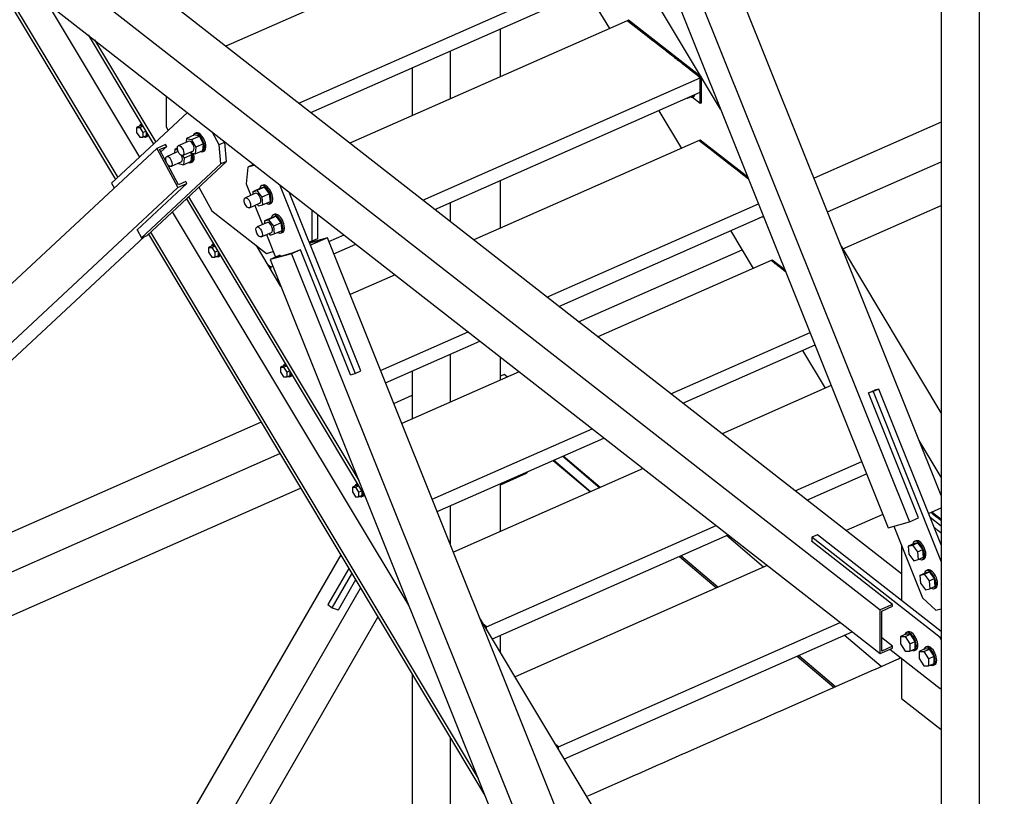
# Paper-space layout 'A0 Advance Steel' of a CAD drawing. Header units: millimetres. Extents: x 292 to 712, y 182 to 776.
# Tile 33 of 61: x 402 to 432, y 507 to 530. Entities that reach past the tile are written whole.
import ezdxf

# ---------------------------------------------------------------- set-up
doc = ezdxf.new("R2010")
doc.units = ezdxf.units.MM
for name, color, linetype in [('AS_Belki', 145, 'CONTINUOUS'), ('AS_Blachy', 30, 'CONTINUOUS'), ('AS_Kraty', 9, 'CONTINUOUS'), ('AS_Schody', 253, 'CONTINUOUS'), ('AS_Sruby', 9, 'CONTINUOUS')]:
    doc.layers.add(name, color=color, linetype=linetype)

psp = doc.layouts.new('A0 Advance Steel')

# ---------------------------------------------------------------- hatches: boundary and pattern name
at = {"layer": 'AS_Kraty', "extrusion": (-7.6233e-17, 0.809331, 0.587353)}
h = psp.add_hatch(dxfattribs=at)
h.set_pattern_fill('GRATE', color=9, scale=0.266667, angle=36.926, style=0)
h.set_pattern_definition([(36.926, (-413.03772, -32665.71062), (-0.127166, 0.169209), []), (126.926, (-413.0377, -32665.7106), (-0.676835, -0.50866), [])])
h.paths.add_polyline_path([(-420.442, -32669.107), (-418.36, -32671.879), (-408.596, -32664.541), (-410.678, -32661.769)], flags=0)
h = psp.add_hatch(dxfattribs=at)
h.set_pattern_fill('GRATE', color=9, scale=0.266667, angle=36.926, style=0)
h.set_pattern_definition([(36.926, (-415.16915, -32662.8745), (-0.127166, 0.169209), []), (126.926, (-415.16915, -32662.8745), (-0.676835, -0.50866), [])])
h.paths.add_polyline_path([(-411.086, -32657.971), (-411.027, -32657.927)], flags=0)
h.paths.add_polyline_path([(-422.574, -32666.271), (-420.491, -32669.042), (-412.271, -32662.865), (-414.354, -32660.094)], flags=0)
h.paths.add_polyline_path([(-412.016, -32658.337), (-411.295, -32659.296), (-411.282, -32659.286), (-411.282, -32658.119), (-411.168, -32657.949), (-411.466, -32658.09), (-411.576, -32658.089), (-411.593, -32658.018)], flags=0)
h.paths.add_polyline_path([(-409.932, -32656.77), (-409.882, -32656.983), (-410.024, -32657.173), (-409.974, -32657.385), (-409.895, -32657.41), (-409.739, -32657.376), (-409.499, -32657.696), (-409.484, -32657.684), (-409.809, -32656.761), (-409.847, -32656.707)], flags=0)
h = psp.add_hatch(dxfattribs=at)
h.set_pattern_fill('GRATE', color=9, scale=0.266667, angle=36.926, style=0)
h.set_pattern_definition([(36.926, (-417.30058, -32660.03838), (-0.127166, 0.169209), []), (126.926, (-417.3006, -32660.0384), (-0.676835, -0.50866), [])])
h.paths.add_polyline_path([(-424.32, -32663.145), (-424.053, -32664.279), (-424.024, -32664.341), (-422.623, -32666.206), (-415.947, -32661.189), (-418.03, -32658.418)], flags=0)
h.paths.add_polyline_path([(-415.692, -32656.661), (-413.609, -32659.432), (-412.256, -32658.415), (-413.123, -32654.73)], flags=0)
h = psp.add_hatch(dxfattribs=at)
h.set_pattern_fill('GRATE', color=9, scale=0.266667, angle=36.926, style=0)
h.set_pattern_definition([(36.926, (-419.43202, -32657.20226), (-0.127166, 0.169209), []), (126.926, (-419.432, -32657.2023), (-0.676835, -0.50866), [])])
h.paths.add_polyline_path([(-425.85, -32659.857), (-425.15, -32662.834), (-425.114, -32662.89), (-424.754, -32663.37), (-419.623, -32659.514), (-421.705, -32656.742)], flags=0)
h.paths.add_polyline_path([(-419.367, -32654.985), (-417.285, -32657.757), (-413.786, -32655.127), (-414.653, -32651.443)], flags=0)
h = psp.add_hatch(dxfattribs=at)
h.set_pattern_fill('GRATE', color=9, scale=0.266667, angle=36.926, style=0)
h.set_pattern_definition([(36.926, (-421.56345, -32654.36614), (-0.127166, 0.169209), []), (126.926, (-421.56345, -32654.3661), (-0.676835, -0.50866), [])])
h.paths.add_polyline_path([(-427.38, -32656.57), (-426.513, -32660.254), (-423.298, -32657.838), (-425.381, -32655.067)], flags=0)
h.paths.add_polyline_path([(-423.043, -32653.31), (-420.96, -32656.081), (-415.316, -32651.839), (-416.067, -32648.651), (-416.087, -32648.583), (-416.203, -32648.253), (-416.241, -32648.198)], flags=0)
h = psp.add_hatch(dxfattribs=at)
h.set_pattern_fill('GRATE', color=9, scale=0.266667, angle=36.926, style=0)
h.set_pattern_definition([(36.926, (-423.69489, -32651.53002), (-0.127166, 0.169209), []), (126.926, (-423.6949, -32651.53), (-0.676835, -0.50866), [])])
h.paths.add_polyline_path([(-429.756, -32656.502), (-429.756, -32656.669), (-429.738, -32656.739), (-429.457, -32657.112), (-429.388, -32657.06), (-429.422, -32656.918), (-429.451, -32656.857), (-429.731, -32656.483)], flags=0)
h.paths.add_polyline_path([(-428.575, -32654.113), (-428.575, -32655.447), (-428.569, -32655.526), (-428.369, -32656.377), (-428.323, -32656.426), (-428.177, -32656.4), (-428.044, -32656.966), (-426.974, -32656.162), (-428.536, -32654.084)], flags=0)
h.paths.add_polyline_path([(-426.719, -32651.634), (-424.636, -32654.405), (-417.15, -32648.78), (-418.335, -32645.417), (-418.373, -32645.362)], flags=0)
at = {"layer": 'AS_Kraty', "extrusion": (-3.81165e-17, 0.809331, 0.587353)}
h = psp.add_hatch(dxfattribs=at)
h.set_pattern_fill('GRATE', color=9, scale=0.266667, angle=127.0557, style=0)
h.set_pattern_definition([(127.0557, (-431.33213, -32640.98372), (-0.1689205, -0.1275485), []), (217.0557, (-431.3321, -32640.9837), (0.510194, -0.675682), [])])
h.paths.add_polyline_path([(-428.54, -32652.985), (-419.267, -32646.016), (-419.316, -32645.84), (-420.484, -32642.522), (-420.129, -32642.883), (-420.912, -32641.735), (-420.539, -32641.454), (-429.756, -32629.247), (-429.756, -32649.383), (-428.575, -32651.058), (-428.575, -32652.939)], flags=0)
h.paths.add_polyline_path([(-434.325, -32650.745), (-434.325, -32650.191), (-434.296, -32650.118), (-432.378, -32648.677), (-432.37, -32648.576), (-432.37, -32627.888), (-432.392, -32627.859), (-438.307, -32632.305), (-438.346, -32632.364), (-438.346, -32645.419)], flags=0)
h.paths.add_polyline_path([(-438.346, -32645.419), (-438.346, -32632.364), (-438.361, -32632.345), (-444.649, -32637.071), (-444.641, -32637.082)], flags=0)

# ---------------------------------------------------------------- linework, layer by layer
at = {"layer": 'AS_Belki', "linetype": 'Continuous', "ltscale": 0.15}
for p, q in [((429.756, 516.226), (411.565, 561.632)), ((410.499, 561.162), (428.816, 515.442)), ((409.869, 560.987), (428.186, 515.267)), ((430.878, 560.63), (430.878, 484.716)), ((429.756, 547.361), (429.756, 484.716)), ((428.575, 513.899), (390.128, 543.947)), ((388.849, 543.382), (427.94, 512.831)), ((388.849, 542.087), (427.94, 511.536)), ((416.69, 528.64), (416.69, 530.059)), ((415.197, 529.4), (415.197, 527.982)), ((414.076, 528.905), (414.076, 527.487)), ((429.756, 527.295), (425.988, 525.631)), ((406.504, 526.516), (388.187, 509.426)), ((406.77, 526.633), (406.504, 526.516)), ((406.504, 526.516), (407.134, 525.357)), ((406.589, 526.481), (406.802, 526.575)), ((406.795, 526.102), (406.589, 526.481)), ((406.626, 526.412), (406.802, 526.575)), ((406.802, 526.575), (406.77, 526.633)), ((426.388, 524.633), (429.756, 526.119)), ((407.155, 525.438), (406.825, 526.047)), ((407.369, 525.532), (407.155, 525.438)), ((407.4, 525.474), (407.369, 525.532)), ((416.69, 524.145), (416.69, 525.564)), ((407.134, 525.357), (388.817, 508.267)), ((405.915, 524.089), (407.4, 525.474)), ((407.134, 525.357), (407.4, 525.474)), ((415.197, 524.905), (415.197, 524.354)), ((426.842, 523.538), (429.756, 524.824)), ((405.926, 524.094), (405.915, 524.089)), ((390.859, 509.648), (406.13, 523.896)), ((411.565, 523.864), (411.036, 523.717)), ((411.48, 523.831), (411.039, 523.709)), ((411.48, 523.831), (411.064, 523.648)), ((411.565, 523.864), (411.066, 523.643)), ((427.248, 484.716), (411.565, 523.864)), ((410.765, 523.511), (410.499, 523.393)), ((410.734, 523.502), (410.521, 523.408)), ((410.765, 523.511), (410.734, 523.502)), ((412.25, 519.805), (410.765, 523.511)), ((419.009, 521.375), (423.852, 523.513)), ((410.499, 523.393), (409.869, 523.219)), ((410.136, 523.336), (409.869, 523.219)), ((409.869, 523.219), (425.294, 484.716)), ((410.521, 523.408), (409.954, 523.251)), ((410.167, 523.345), (409.954, 523.251)), ((410.167, 523.345), (410.136, 523.336)), ((410.18, 523.313), (410.167, 523.345)), ((410.499, 523.393), (425.994, 484.716)), ((415.197, 520.41), (415.197, 518.991)), ((416.69, 519.65), (416.69, 520.329)), ((412.261, 519.81), (412.25, 519.805)), ((414.076, 519.915), (414.076, 518.496)), ((413.531, 518.957), (414.076, 519.198)), ((427.598, 519.265), (427.79, 519.35)), ((429.082, 515.559), (427.598, 519.265)), ((427.79, 519.35), (427.79, 519.348)), ((409.598, 518.397), (391.828, 510.553)), ((390.79, 508.919), (410.156, 517.467)), ((418.536, 517.388), (419.636, 516.456)), ((419.647, 516.46), (418.546, 517.393)), ((416.69, 515.155), (416.69, 516.573)), ((390.79, 507.624), (410.77, 516.443)), ((415.197, 515.915), (415.197, 514.796)), ((429.382, 515.692), (429.756, 515.857)), ((428.186, 515.267), (428.816, 515.442)), ((428.816, 515.442), (429.082, 515.559)), ((424.491, 514.103), (423.39, 515.036)), ((425.91, 514.874), (425.921, 514.878)), ((428.313, 512.995), (425.91, 514.874)), ((411.957, 514.463), (407.056, 505.986)), ((423.135, 513.505), (422.034, 514.438)), ((421.994, 514.42), (423.094, 513.487)), ((412.401, 513.723), (411.884, 512.828)), ((408.166, 505.893), (412.549, 513.476)), ((428.313, 512.995), (427.94, 512.831)), ((428.313, 512.942), (428.313, 512.995)), ((411.884, 512.828), (411.876, 512.835)), ((427.94, 511.536), (427.94, 512.831)), ((427.994, 512.8), (428.313, 512.942)), ((427.994, 511.613), (427.994, 512.8)), ((409.129, 505.813), (413.063, 512.619)), ((416.69, 511.582), (416.69, 512.078)), ((427.976, 511.15), (426.878, 512.081)), ((428.313, 511.755), (427.994, 512.004)), ((427.94, 511.536), (428.313, 511.701)), ((428.313, 511.755), (427.994, 511.613)), ((428.313, 511.701), (428.313, 511.755)), ((425.482, 511.464), (426.58, 510.534)), ((426.621, 510.552), (425.523, 511.482)), ((414.076, 510.93), (414.076, 502.841)), ((415.197, 509.06), (415.197, 503.559))]:
    psp.add_line(p, q, dxfattribs=at)
at = {"layer": 'AS_Blachy', "linetype": 'Continuous', "ltscale": 0.15}
for p, q in [((420.483, 530.315), (420.451, 530.301)), ((420.491, 530.269), (420.451, 530.301)), ((422.646, 528.624), (420.483, 530.315)), ((422.013, 529.08), (420.491, 530.269)), ((422.414, 528.767), (422.053, 529.048)), ((422.572, 528.643), (422.494, 528.704)), ((422.614, 528.61), (422.572, 528.643)), ((422.614, 528.61), (422.646, 528.624)), ((422.646, 527.869), (422.646, 528.624)), ((422.614, 527.855), (422.614, 528.179)), ((406.786, 528.069), (406.786, 527.154)), ((422.379, 528.038), (422.614, 527.855)), ((422.614, 527.855), (422.646, 527.869)), ((407.414, 527.578), (405.17, 525.484)), ((406.786, 527.154), (406.845, 527.047)), ((408.356, 526.622), (408.148, 527.004)), ((408.526, 526.698), (408.356, 526.622)), ((408.526, 526.698), (408.516, 526.717)), ((408.573, 526.13), (408.526, 526.698)), ((422.614, 526.76), (422.582, 526.746)), ((422.623, 526.715), (422.582, 526.746)), ((424.022, 525.66), (422.614, 526.76)), ((408.403, 526.055), (408.356, 526.622)), ((422.943, 526.465), (422.663, 526.684)), ((422.953, 526.457), (422.943, 526.465)), ((423.584, 525.964), (422.953, 526.457)), ((406.223, 523.937), (408.573, 526.13)), ((408.573, 526.13), (408.403, 526.055)), ((408.403, 526.055), (406.052, 523.862)), ((409.201, 525.961), (409.154, 525.468)), ((409.372, 526.037), (409.201, 525.961)), ((409.409, 526.019), (409.201, 525.961)), ((409.382, 526.04), (409.372, 526.037)), ((424.045, 525.603), (423.664, 525.901)), ((405.17, 525.484), (405.247, 525.343)), ((407.757, 525.369), (408.137, 524.669)), ((409.154, 525.468), (409.293, 525.122)), ((410.143, 525.445), (412.387, 519.844)), ((411.008, 523.787), (410.435, 525.217)), ((408.137, 524.669), (409.761, 523.4)), ((409.411, 524.826), (409.639, 524.258)), ((411.112, 523.774), (411.112, 524.688)), ((411.282, 523.849), (411.282, 524.555)), ((405.924, 524.097), (406.052, 523.862)), ((406.052, 523.862), (406.223, 523.937)), ((409.758, 523.961), (410.027, 523.289)), ((411.023, 523.749), (411.008, 523.787)), ((411.023, 523.749), (411.112, 523.774)), ((411.112, 523.774), (411.282, 523.849)), ((412.557, 519.92), (411.023, 523.749)), ((409.761, 523.4), (409.961, 523.455)), ((424.746, 523.206), (424.714, 523.192)), ((424.754, 523.161), (424.714, 523.192)), ((425.124, 522.911), (424.746, 523.206)), ((409.887, 522.993), (409.811, 523.052)), ((409.855, 522.978), (409.887, 522.993)), ((409.887, 522.925), (409.887, 522.993)), ((425.084, 522.903), (424.794, 523.129)), ((425.147, 522.854), (425.084, 522.903)), ((412.249, 519.806), (412.387, 519.844)), ((412.387, 519.844), (412.557, 519.92)), ((416.799, 519.816), (416.69, 519.767)), ((416.895, 519.741), (416.799, 519.816)), ((427.734, 519.305), (427.608, 519.27)), ((427.905, 519.38), (427.734, 519.305)), ((427.734, 519.305), (429.756, 514.258)), ((427.905, 519.38), (427.779, 519.345)), ((429.756, 514.759), (427.905, 519.38)), ((418.258, 517.265), (419.358, 516.333)), ((419.365, 516.336), (418.264, 517.268)), ((416.69, 516.544), (417.462, 516.886)), ((417.462, 516.886), (417.499, 516.93)), ((429.718, 515.504), (429.444, 515.719)), ((429.756, 515.514), (429.476, 515.733)), ((428.354, 515.314), (429.203, 513.193)), ((429.756, 515.319), (429.429, 515.575)), ((429.738, 515.489), (429.718, 515.504)), ((429.756, 515.474), (429.75, 515.479)), ((426.091, 515.062), (425.921, 514.986)), ((429.756, 512.197), (426.091, 515.062)), ((429.654, 515.191), (429.551, 515.271)), ((429.756, 515.111), (429.654, 515.191)), ((429.726, 512.013), (425.921, 514.986)), ((425.921, 514.986), (425.921, 514.865)), ((428.575, 514.762), (428.575, 513.121)), ((412.198, 514.062), (411.58, 512.994)), ((411.708, 512.894), (412.292, 513.904)), ((411.58, 512.994), (411.708, 512.894)), ((429.203, 513.193), (429.597, 512.822)), ((411.708, 512.894), (411.886, 512.831)), ((429.597, 512.822), (429.756, 512.866)), ((416.282, 512.33), (416.205, 512.389)), ((416.25, 512.316), (416.282, 512.33)), ((416.282, 512.262), (416.282, 512.33)), ((429.726, 512.013), (429.756, 512.026)), ((429.756, 511.948), (429.726, 512.013)), ((428.236, 511.666), (429.726, 510.502)), ((428.575, 511.401), (428.575, 510.207)), ((429.726, 510.502), (429.756, 510.519)), ((429.726, 510.502), (429.756, 510.515)), ((428.575, 510.207), (429.756, 509.284)), ((418.413, 508.776), (418.337, 508.835)), ((418.381, 508.761), (418.413, 508.776)), ((418.413, 508.708), (418.413, 508.776))]:
    psp.add_line(p, q, dxfattribs=at)
at = {"layer": 'AS_Kraty', "linetype": 'Continuous', "ltscale": 0.15}
for p, q in [((418.32, 533.855), (408.556, 529.545)), ((410.719, 527.855), (420.482, 532.164)), ((411.071, 527.579), (420.482, 531.733)), ((420.451, 530.301), (412.231, 526.672)), ((420.491, 530.269), (420.451, 530.301)), ((420.531, 530.238), (420.491, 530.269)), ((420.571, 530.207), (420.531, 530.238)), ((420.691, 530.113), (420.651, 530.144)), ((420.812, 530.019), (420.771, 530.05)), ((420.892, 529.956), (420.852, 529.988)), ((420.932, 529.925), (420.892, 529.956)), ((421.012, 529.862), (420.972, 529.894)), ((421.132, 529.768), (421.092, 529.8)), ((421.212, 529.706), (421.172, 529.737)), ((421.332, 529.612), (421.292, 529.643)), ((421.452, 529.518), (421.412, 529.549)), ((421.573, 529.424), (421.532, 529.455)), ((421.653, 529.361), (421.613, 529.393)), ((421.733, 529.299), (421.693, 529.33)), ((421.773, 529.268), (421.733, 529.299)), ((421.893, 529.174), (421.853, 529.205)), ((421.973, 529.111), (421.933, 529.142)), ((422.053, 529.048), (422.013, 529.08)), ((422.093, 529.017), (422.053, 529.048)), ((422.133, 528.986), (422.093, 529.017)), ((422.213, 528.923), (422.173, 528.955)), ((422.334, 528.829), (422.293, 528.861)), ((422.414, 528.767), (422.374, 528.798)), ((422.494, 528.704), (422.414, 528.767)), ((414.394, 524.982), (422.614, 528.61)), ((422.534, 528.673), (422.494, 528.704)), ((422.574, 528.642), (422.534, 528.673)), ((422.614, 528.61), (422.574, 528.642)), ((422.614, 528.179), (422.614, 528.61)), ((414.747, 524.706), (422.614, 528.179)), ((422.582, 526.746), (415.907, 523.8)), ((422.663, 526.684), (422.623, 526.715)), ((422.703, 526.652), (422.663, 526.684)), ((422.823, 526.559), (422.783, 526.59)), ((422.943, 526.465), (422.903, 526.496)), ((422.953, 526.457), (422.943, 526.465)), ((423.023, 526.402), (422.983, 526.433)), ((423.143, 526.308), (423.103, 526.339)), ((423.263, 526.214), (423.223, 526.245)), ((423.343, 526.152), (423.303, 526.183)), ((423.464, 526.058), (423.424, 526.089)), ((423.584, 525.964), (423.544, 525.995)), ((423.664, 525.901), (423.584, 525.964)), ((423.704, 525.87), (423.664, 525.901)), ((423.744, 525.839), (423.704, 525.87)), ((423.784, 525.807), (423.744, 525.839)), ((423.904, 525.713), (423.864, 525.745)), ((424.024, 525.619), (423.984, 525.651)), ((418.07, 522.109), (424.337, 524.876)), ((418.423, 521.833), (424.484, 524.509)), ((411.609, 523.753), (412.056, 523.95)), ((411.756, 523.386), (412.409, 523.674)), ((424.714, 523.192), (419.582, 520.927)), ((409.887, 522.993), (409.949, 523.02)), ((424.794, 523.129), (424.754, 523.161)), ((424.834, 523.098), (424.794, 523.129)), ((424.954, 523.004), (424.914, 523.036)), ((425.034, 522.942), (424.994, 522.973)), ((425.114, 522.879), (425.084, 522.903)), ((410.06, 522.637), (410.096, 522.653)), ((413.569, 522.768), (412.239, 522.181)), ((425.147, 522.854), (425.114, 522.879)), ((413.14, 519.933), (415.732, 521.077)), ((421.745, 519.237), (425.867, 521.056)), ((413.286, 519.566), (416.085, 520.801)), ((422.098, 518.961), (426.014, 520.689)), ((417.245, 519.895), (413.769, 518.361)), ((426.497, 519.484), (423.258, 518.054)), ((414.67, 516.113), (419.407, 518.205)), ((414.817, 515.747), (419.76, 517.929)), ((425.421, 516.364), (427.397, 517.236)), ((420.92, 517.022), (415.3, 514.541)), ((425.774, 516.088), (427.544, 516.87)), ((428.027, 515.664), (426.934, 515.182)), ((429.457, 515.708), (429.444, 515.719)), ((429.538, 515.645), (429.497, 515.677)), ((429.618, 515.583), (429.578, 515.614)), ((416.282, 512.33), (423.083, 515.332)), ((429.738, 515.489), (429.698, 515.52)), ((429.756, 515.474), (429.738, 515.489)), ((416.454, 511.974), (423.436, 515.056)), ((424.596, 514.15), (417.127, 510.853)), ((416.205, 512.389), (416.241, 512.361)), ((418.413, 508.776), (426.759, 512.459)), ((418.586, 508.42), (427.112, 512.184)), ((428.433, 511.352), (427.794, 511.07)), ((428.487, 511.376), (428.433, 511.352)), ((428.54, 511.399), (428.487, 511.376)), ((428.564, 511.41), (428.54, 511.399)), ((427.74, 511.046), (427.048, 510.74)), ((427.794, 511.07), (427.74, 511.046)), ((426.994, 510.717), (426.355, 510.435)), ((427.048, 510.74), (426.994, 510.717)), ((426.301, 510.411), (425.662, 510.129)), ((426.355, 510.435), (426.301, 510.411)), ((425.609, 510.105), (424.969, 509.823)), ((425.662, 510.129), (425.609, 510.105)), ((424.916, 509.799), (424.276, 509.517)), ((424.969, 509.823), (424.916, 509.799)), ((424.223, 509.494), (423.583, 509.211)), ((424.276, 509.517), (424.223, 509.494)), ((423.53, 509.188), (422.837, 508.882)), ((423.583, 509.211), (423.53, 509.188)), ((418.337, 508.835), (418.413, 508.776)), ((422.784, 508.858), (422.145, 508.576)), ((422.837, 508.882), (422.784, 508.858)), ((422.091, 508.553), (421.452, 508.27)), ((422.145, 508.576), (422.091, 508.553)), ((421.398, 508.247), (420.759, 507.965)), ((421.452, 508.27), (421.398, 508.247)), ((420.706, 507.941), (420.066, 507.659)), ((420.759, 507.965), (420.706, 507.941)), ((420.013, 507.635), (419.373, 507.353)), ((420.066, 507.659), (420.013, 507.635)), ((419.32, 507.329), (419.267, 507.306)), ((419.373, 507.353), (419.32, 507.329))]:
    psp.add_line(p, q, dxfattribs=at)
at = {"layer": 'AS_Schody', "linetype": 'Continuous', "ltscale": 0.15}
for p, q in [((423.215, 527.675), (412.476, 545.583)), ((401.162, 532.464), (405.284, 525.591)), ((401.352, 532.316), (405.349, 525.651)), ((419.249, 531.188), (419.922, 530.067)), ((406.001, 526.26), (403.267, 530.819)), ((404.471, 529.878), (406.411, 526.643)), ((404.661, 529.73), (406.476, 526.703)), ((421.381, 527.634), (422.053, 526.513)), ((407.384, 525.021), (412.696, 516.163)), ((407.449, 525.081), (412.493, 516.669)), ((413.983, 512.949), (406.974, 524.638)), ((423.512, 524.08), (424.185, 522.958)), ((406.257, 523.969), (416.234, 507.33)), ((406.321, 524.029), (416.032, 507.836)), ((410.187, 522.425), (409.463, 523.633)), ((429.756, 518.678), (426.796, 523.615)), ((425.644, 520.526), (426.316, 519.404)), ((429.756, 516.768), (429.102, 517.858)), ((420.793, 504.739), (416.074, 512.608))]:
    psp.add_line(p, q, dxfattribs=at)
at = {"layer": 'AS_Sruby', "linetype": 'Continuous', "ltscale": 0.15}
for p, q in [((422.226, 528.007), (422.237, 528.007)), ((422.237, 528.007), (422.394, 528.077)), ((422.237, 528.012), (422.237, 528.007)), ((422.387, 528.041), (422.418, 528.055)), ((422.394, 528.077), (422.394, 528.082)), ((406.016, 527.183), (405.909, 527.136)), ((405.909, 527.136), (406.002, 527.136)), ((405.909, 527.136), (405.909, 526.992)), ((405.909, 526.992), (406.002, 526.847)), ((406.002, 527.136), (406.092, 527.175)), ((406.002, 527.136), (406.095, 526.991)), ((406.087, 527.183), (406.016, 527.183)), ((406.056, 527.233), (406.024, 527.219)), ((406.095, 526.991), (406.18, 527.029)), ((406.095, 526.991), (406.095, 526.847)), ((406.201, 526.894), (406.201, 526.993)), ((406.002, 526.847), (406.095, 526.847)), ((406.095, 526.847), (406.201, 526.894)), ((406.194, 526.858), (406.226, 526.872)), ((407.441, 526.724), (407.138, 526.59)), ((407.392, 526.814), (407.379, 526.696)), ((407.621, 526.915), (407.392, 526.814)), ((407.392, 526.814), (407.539, 526.779)), ((407.539, 526.779), (407.769, 526.88)), ((407.539, 526.779), (407.664, 526.549)), ((407.769, 526.88), (407.621, 526.915)), ((407.674, 526.975), (407.631, 526.956)), ((407.893, 526.651), (407.769, 526.88)), ((407.095, 526.401), (406.791, 526.267)), ((407.046, 526.491), (407.032, 526.373)), ((407.118, 526.523), (407.046, 526.491)), ((407.046, 526.491), (407.125, 526.472)), ((407.289, 526.312), (407.592, 526.446)), ((407.489, 526.4), (407.494, 526.391)), ((407.664, 526.549), (407.641, 526.356)), ((407.641, 526.356), (407.871, 526.457)), ((407.893, 526.651), (407.664, 526.549)), ((407.861, 526.416), (407.903, 526.435)), ((407.871, 526.457), (407.893, 526.651)), ((406.942, 525.988), (407.246, 526.123)), ((407.274, 526.306), (407.317, 526.226)), ((407.317, 526.226), (407.295, 526.032)), ((407.295, 526.032), (407.524, 526.134)), ((407.547, 526.327), (407.317, 526.226)), ((407.494, 526.391), (407.641, 526.356)), ((407.514, 526.093), (407.557, 526.112)), ((407.547, 526.327), (407.515, 526.386)), ((407.524, 526.134), (407.547, 526.327)), ((407.143, 526.077), (407.148, 526.068)), ((407.148, 526.068), (407.295, 526.032)), ((409.579, 525.333), (409.349, 525.232)), ((409.349, 525.232), (409.474, 525.267)), ((409.349, 525.232), (409.357, 525.151)), ((409.703, 525.368), (409.474, 525.267)), ((409.474, 525.267), (409.621, 525.072)), ((409.703, 525.368), (409.579, 525.333)), ((409.659, 525.429), (409.617, 525.411)), ((409.85, 525.173), (409.703, 525.368)), ((409.437, 525.186), (409.133, 525.052)), ((409.85, 525.173), (409.621, 525.072)), ((409.621, 525.072), (409.644, 524.843)), ((409.644, 524.843), (409.873, 524.945)), ((409.873, 524.945), (409.85, 525.173)), ((409.252, 524.755), (409.556, 524.889)), ((409.482, 524.857), (409.519, 524.809)), ((409.519, 524.809), (409.644, 524.843)), ((409.835, 524.867), (409.877, 524.886)), ((409.925, 524.468), (409.696, 524.367)), ((409.696, 524.367), (409.82, 524.402)), ((409.696, 524.367), (409.704, 524.286)), ((410.05, 524.503), (409.82, 524.402)), ((409.82, 524.402), (409.967, 524.208)), ((410.05, 524.503), (409.925, 524.468)), ((410.006, 524.565), (409.963, 524.546)), ((410.197, 524.309), (410.05, 524.503)), ((424.358, 524.453), (424.368, 524.453)), ((424.368, 524.453), (424.485, 524.505)), ((424.368, 524.458), (424.368, 524.453)), ((409.784, 524.321), (409.48, 524.187)), ((410.197, 524.309), (409.967, 524.208)), ((409.967, 524.208), (409.99, 523.979)), ((409.99, 523.979), (410.219, 524.08)), ((410.219, 524.08), (410.197, 524.309)), ((409.599, 523.891), (409.902, 524.025)), ((409.829, 523.992), (409.865, 523.944)), ((409.865, 523.944), (409.99, 523.979)), ((410.181, 524.002), (410.224, 524.021)), ((408.147, 523.629), (408.041, 523.582)), ((408.041, 523.582), (408.134, 523.582)), ((408.041, 523.582), (408.041, 523.438)), ((408.134, 523.582), (408.223, 523.621)), ((408.134, 523.582), (408.226, 523.437)), ((408.219, 523.629), (408.147, 523.629)), ((408.187, 523.679), (408.155, 523.665)), ((408.226, 523.437), (408.311, 523.474)), ((408.041, 523.438), (408.134, 523.293)), ((408.134, 523.293), (408.226, 523.293)), ((408.226, 523.437), (408.226, 523.293)), ((408.226, 523.293), (408.333, 523.34)), ((408.325, 523.303), (408.357, 523.318)), ((408.333, 523.34), (408.333, 523.438)), ((410.279, 520.075), (410.172, 520.028)), ((410.172, 520.028), (410.265, 520.027)), ((410.172, 520.028), (410.172, 519.883)), ((410.265, 520.027), (410.355, 520.067)), ((410.265, 520.027), (410.358, 519.883)), ((410.35, 520.074), (410.279, 520.075)), ((410.319, 520.125), (410.287, 520.111)), ((410.172, 519.883), (410.265, 519.739)), ((410.265, 519.739), (410.358, 519.738)), ((410.358, 519.883), (410.443, 519.92)), ((410.358, 519.883), (410.358, 519.738)), ((410.358, 519.738), (410.464, 519.785)), ((410.456, 519.749), (410.488, 519.763)), ((410.464, 519.785), (410.464, 519.884)), ((412.41, 516.52), (412.304, 516.473)), ((412.304, 516.473), (412.396, 516.473)), ((412.304, 516.473), (412.304, 516.329)), ((412.396, 516.473), (412.486, 516.513)), ((412.396, 516.473), (412.489, 516.328)), ((412.482, 516.52), (412.41, 516.52)), ((412.45, 516.571), (412.418, 516.557)), ((412.304, 516.329), (412.396, 516.184)), ((412.396, 516.184), (412.489, 516.184)), ((412.489, 516.328), (412.574, 516.366)), ((412.489, 516.328), (412.489, 516.184)), ((412.489, 516.184), (412.596, 516.231)), ((412.588, 516.195), (412.62, 516.209)), ((412.596, 516.231), (412.596, 516.33)), ((428.933, 514.79), (428.773, 514.719)), ((428.773, 514.719), (428.899, 514.754)), ((428.899, 514.754), (429.059, 514.824)), ((428.899, 514.754), (429.048, 514.557)), ((429.059, 514.824), (428.933, 514.79)), ((429.016, 514.884), (428.973, 514.865)), ((429.208, 514.628), (429.059, 514.824)), ((428.773, 514.719), (428.796, 514.488)), ((428.796, 514.488), (428.945, 514.291)), ((429.048, 514.557), (429.208, 514.628)), ((429.048, 514.557), (429.071, 514.326)), ((429.231, 514.397), (429.208, 514.628)), ((428.945, 514.291), (429.071, 514.326)), ((429.071, 514.326), (429.231, 514.397)), ((429.191, 514.321), (429.233, 514.34)), ((429.28, 513.925), (429.12, 513.854)), ((429.12, 513.854), (429.246, 513.889)), ((429.12, 513.854), (429.143, 513.623)), ((429.246, 513.889), (429.406, 513.96)), ((429.246, 513.889), (429.394, 513.693)), ((429.406, 513.96), (429.28, 513.925)), ((429.362, 514.019), (429.319, 514)), ((429.554, 513.763), (429.406, 513.96)), ((429.143, 513.623), (429.291, 513.427)), ((429.394, 513.693), (429.554, 513.763)), ((429.394, 513.693), (429.417, 513.461)), ((429.577, 513.532), (429.554, 513.763)), ((429.291, 513.427), (429.417, 513.461)), ((429.417, 513.461), (429.577, 513.532)), ((429.537, 513.457), (429.58, 513.476)), ((428.703, 512.112), (428.543, 512.041)), ((428.682, 512.041), (428.842, 512.111)), ((428.842, 512.111), (428.703, 512.112)), ((428.76, 512.18), (428.717, 512.161)), ((428.981, 511.895), (428.842, 512.111)), ((428.543, 512.041), (428.682, 512.041)), ((428.543, 512.041), (428.543, 511.826)), ((428.543, 511.826), (428.682, 511.609)), ((428.682, 512.041), (428.821, 511.825)), ((428.821, 511.825), (428.981, 511.895)), ((428.821, 511.825), (428.821, 511.609)), ((428.981, 511.679), (428.981, 511.895)), ((428.682, 511.609), (428.821, 511.609)), ((428.821, 511.609), (428.981, 511.679)), ((428.967, 511.63), (429.009, 511.649)), ((429.264, 511.674), (429.104, 511.603)), ((429.104, 511.603), (429.243, 511.603)), ((429.104, 511.603), (429.104, 511.387)), ((429.243, 511.603), (429.403, 511.673)), ((429.243, 511.603), (429.382, 511.386)), ((429.403, 511.673), (429.264, 511.674)), ((429.321, 511.742), (429.278, 511.723)), ((429.541, 511.457), (429.403, 511.673)), ((429.104, 511.387), (429.243, 511.171)), ((429.382, 511.386), (429.541, 511.457)), ((429.382, 511.386), (429.382, 511.171)), ((429.382, 511.171), (429.541, 511.241)), ((429.541, 511.241), (429.541, 511.457)), ((429.243, 511.171), (429.382, 511.171)), ((429.527, 511.192), (429.57, 511.211))]:
    psp.add_line(p, q, dxfattribs=at)
at = {"layer": 'AS_Sruby', "linetype": 'Continuous', "ltscale": 0.15, "extrusion": (-0.799412, -0.352872, 0.486233)}
for centre in [(-317.175, 284.507, -511.301), (-317.019, 284.29, -510.91), (-314.96, 285.084, -512.337), (-314.029, 285.069, -512.309)]:
    psp.add_circle(centre, 0.16, dxfattribs=at)
for centre, radius, start, end in [((-312.702, 291.567, -523.987), 0.2, 328.234, 33.8093), ((-312.702, 291.584, -524.018), 0.2, 2.766, 33.8093), ((-318.159, 284.132, -510.625), 0.2, 160.266, 211.437), ((-318.159, 284.149, -510.656), 0.2, 182.0719, 182.766), ((-317.175, 284.791, -511.81), 0.293, 332.8267, 207.0644), ((-317.175, 284.813, -511.85), 0.293, 358.3588, 178.3588), ((-318.159, 284.132, -510.625), 0.2, 328.234, 48.6786), ((-318.159, 284.149, -510.656), 0.2, 2.766, 26.8096), ((-317.175, 284.669, -511.591), 0.16, 9.6088, 189.6088), ((-317.019, 284.451, -511.2), 0.16, 149.6444, 189.6088), ((-317.019, 284.451, -511.2), 0.16, 9.6088, 97.0841), ((-317.019, 284.573, -511.419), 0.293, 332.8267, 81.2293), ((-317.019, 284.596, -511.459), 0.293, 358.3588, 74.598), ((-314.96, 285.368, -512.846), 0.293, 324.1642, 215.6774), ((-314.96, 285.39, -512.887), 0.293, 355.9233, 175.9233), ((-314.96, 285.246, -512.627), 0.16, 355.9233, 175.9233), ((-314.029, 285.352, -512.818), 0.293, 324.1642, 215.6773), ((-314.029, 285.374, -512.859), 0.293, 355.9233, 175.9233), ((-308.59, 291.817, -524.437), 0.2, 328.2341, 348.7911), ((-314.029, 285.23, -512.599), 0.16, 355.9233, 175.9233), ((-314.047, 284.382, -511.075), 0.2, 160.266, 211.4371), ((-314.047, 284.399, -511.105), 0.2, 182.0718, 182.766), ((-314.047, 284.382, -511.075), 0.2, 328.234, 48.6786), ((-314.047, 284.399, -511.105), 0.2, 2.766, 26.8096), ((-309.934, 284.632, -511.525), 0.2, 160.266, 211.4371), ((-309.934, 284.649, -511.555), 0.2, 182.0718, 182.766), ((-309.934, 284.632, -511.525), 0.2, 328.2341, 48.6786), ((-309.934, 284.649, -511.555), 0.2, 2.766, 26.8096), ((-305.822, 284.882, -511.974), 0.2, 160.266, 211.4371), ((-305.822, 284.899, -512.005), 0.2, 182.072, 182.766), ((-305.822, 284.882, -511.974), 0.2, 328.2341, 48.6785), ((-305.822, 284.899, -512.005), 0.2, 2.766, 26.8096), ((-297.496, 291.907, -524.599), 0.293, 325.1109, 214.8016), ((-297.496, 291.93, -524.639), 0.293, 355.9233, 175.9233), ((-296.565, 291.891, -524.57), 0.293, 325.1109, 214.8016), ((-296.565, 291.914, -524.611), 0.293, 355.9233, 175.9233), ((-295.125, 291.271, -523.455), 0.293, 330.082, 209.6251), ((-295.125, 291.293, -523.496), 0.293, 2.766, 182.766), ((-294.498, 291.434, -523.749), 0.293, 330.0819, 209.6251), ((-294.498, 291.457, -523.789), 0.293, 2.766, 182.766)]:
    psp.add_arc(centre, radius, start, end, dxfattribs=at)

doc.saveas('drawing.dxf')
